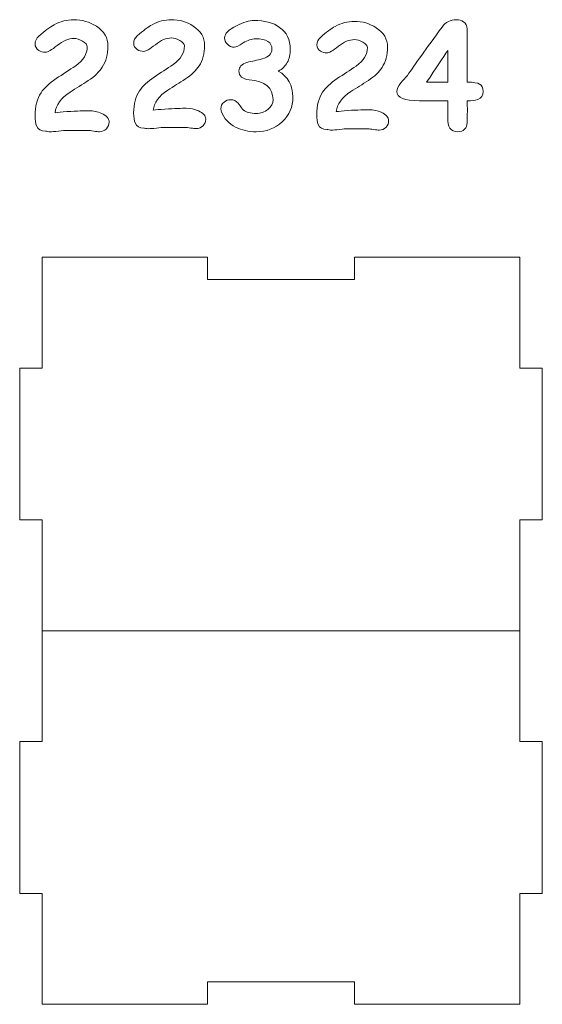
# Model space of a CAD drawing. Header units: millimetres. Extents: x -811 to 1340, y -192 to 870.
# Tile 31 of 256: x 722 to 792, y -22 to 110. Entities that reach past the tile are written whole.
import ezdxf

# ---------------------------------------------------------------- set-up
doc = ezdxf.new("R2010")
doc.units = ezdxf.units.MM
doc.header["$MEASUREMENT"] = 0
doc.layers.add('layer 1', color=7, linetype='Continuous')

msp = doc.modelspace()

# ---------------------------------------------------------------- linework, layer by layer
at = {"layer": 'layer 1', "color": 175, "lineweight": 9}
for points, knots in [([(732.2355, 94.8129), (732.0758, 94.8129), (731.823, 94.8395), (731.4801, 94.8961), (731.4801, 94.8961), (731.1407, 94.9494), (730.8946, 94.9759), (730.7449, 94.9759), (730.7449, 94.9759), (730.7449, 94.9759), (727.8799, 94.986), (727.8799, 94.986), (727.8799, 94.986), (727.6304, 94.986), (727.2577, 94.956), (726.7586, 94.8961), (726.7586, 94.8961), (726.2562, 94.8362), (725.8802, 94.8063), (725.6272, 94.8063), (725.6272, 94.8063), (725.5541, 94.8063), (725.4508, 94.8195), (725.3145, 94.8463), (725.3145, 94.8463), (725.1781, 94.8728), (725.075, 94.8829), (725.0017, 94.8829), (725.0017, 94.8829), (724.4161, 94.8829), (724.0201, 95.1225), (723.8137, 95.5948), (723.8137, 95.5948), (723.684, 95.8943), (723.6175, 96.3568), (723.6175, 96.9792), (723.6175, 96.9792), (723.6175, 98.1935), (723.887, 99.2117), (724.426, 100.0303), (724.426, 100.0303), (724.842, 100.6592), (725.5142, 101.2915), (726.4458, 101.9203), (726.4458, 101.9203), (727.3242, 102.4993), (728.196, 103.075), (729.0679, 103.6439), (729.0679, 103.6439), (730.096, 104.3926), (730.6085, 105.241), (730.6085, 106.1894), (730.6085, 106.1894), (730.6085, 106.4356), (730.4021, 106.6819), (729.9929, 106.9248), (729.9929, 106.9248), (729.5835, 107.1677), (729.1842, 107.2908), (728.795, 107.2908), (728.795, 107.2908), (728.1061, 107.2908), (727.3775, 106.9847), (726.6055, 106.3691), (726.6055, 106.3691), (725.8369, 105.7535), (725.3078, 105.4474), (725.0217, 105.4474), (725.0217, 105.4474), (724.6757, 105.4474), (724.3762, 105.5306), (724.1167, 105.7002), (724.1167, 105.7002), (723.7905, 105.9099), (723.6275, 106.1993), (723.6275, 106.5688), (723.6275, 106.5688), (723.6275, 106.9647), (723.7905, 107.3074), (724.1167, 107.5936), (724.1167, 107.5936), (724.9019, 108.289), (725.5873, 108.7947), (726.173, 109.1142), (726.173, 109.1142), (727.0181, 109.5768), (727.89, 109.8063), (728.795, 109.8063), (728.795, 109.8063), (729.9196, 109.8063), (730.9345, 109.5102), (731.8362, 108.918), (731.8362, 108.918), (732.8711, 108.2425), (733.3868, 107.3607), (733.3868, 106.2693), (733.3868, 106.2693), (733.3868, 105.1646), (733.1339, 104.2228), (732.6249, 103.451), (732.6249, 103.451), (732.2289, 102.8321), (731.6034, 102.2331), (730.7449, 101.6474), (730.7449, 101.6474), (729.933, 101.1351), (729.121, 100.6226), (728.3092, 100.1169), (728.3092, 100.1169), (727.0747, 99.3116), (726.4091, 98.3932), (726.3194, 97.3585), (726.3194, 97.3585), (726.6754, 97.405), (727.2044, 97.4549), (727.8999, 97.5147), (727.8999, 97.5147), (729.284, 97.5847), (730.2757, 97.6213), (730.8713, 97.6213), (730.8713, 97.6213), (731.4303, 97.6213), (731.9827, 97.5015), (732.5284, 97.262), (732.5284, 97.262), (733.2039, 96.9625), (733.5432, 96.5764), (733.5432, 96.1106), (733.5432, 96.1106), (733.5432, 95.7712), (733.4235, 95.4751), (733.1839, 95.2223), (733.1839, 95.2223), (732.9276, 94.9494), (732.6148, 94.8129), (732.2355, 94.8129)], [0, 0, 0, 0, 0.02857143, 0.02857143, 0.02857143, 0.02857143, 0.05714286, 0.05714286, 0.05714286, 0.05714286, 0.08571429, 0.08571429, 0.08571429, 0.08571429, 0.11428571, 0.11428571, 0.11428571, 0.11428571, 0.14285714, 0.14285714, 0.14285714, 0.14285714, 0.17142857, 0.17142857, 0.17142857, 0.17142857, 0.2, 0.2, 0.2, 0.2, 0.22857143, 0.22857143, 0.22857143, 0.22857143, 0.25714286, 0.25714286, 0.25714286, 0.25714286, 0.28571429, 0.28571429, 0.28571429, 0.28571429, 0.31428571, 0.31428571, 0.31428571, 0.31428571, 0.34285714, 0.34285714, 0.34285714, 0.34285714, 0.37142857, 0.37142857, 0.37142857, 0.37142857, 0.4, 0.4, 0.4, 0.4, 0.42857143, 0.42857143, 0.42857143, 0.42857143, 0.45714286, 0.45714286, 0.45714286, 0.45714286, 0.48571429, 0.48571429, 0.48571429, 0.48571429, 0.51428571, 0.51428571, 0.51428571, 0.51428571, 0.54285714, 0.54285714, 0.54285714, 0.54285714, 0.57142857, 0.57142857, 0.57142857, 0.57142857, 0.6, 0.6, 0.6, 0.6, 0.62857143, 0.62857143, 0.62857143, 0.62857143, 0.65714286, 0.65714286, 0.65714286, 0.65714286, 0.68571429, 0.68571429, 0.68571429, 0.68571429, 0.71428571, 0.71428571, 0.71428571, 0.71428571, 0.74285714, 0.74285714, 0.74285714, 0.74285714, 0.77142857, 0.77142857, 0.77142857, 0.77142857, 0.8, 0.8, 0.8, 0.8, 0.82857143, 0.82857143, 0.82857143, 0.82857143, 0.85714286, 0.85714286, 0.85714286, 0.85714286, 0.88571429, 0.88571429, 0.88571429, 0.88571429, 0.91428571, 0.91428571, 0.91428571, 0.91428571, 0.94285714, 0.94285714, 0.94285714, 0.94285714, 1, 1, 1, 1]), ([(745.208, 95.2238), (745.0526, 95.2238), (744.8068, 95.2497), (744.4733, 95.3047), (744.4733, 95.3047), (744.1432, 95.3566), (743.9038, 95.3824), (743.7582, 95.3824), (743.7582, 95.3824), (743.7582, 95.3824), (740.9718, 95.3922), (740.9718, 95.3922), (740.9718, 95.3922), (740.7291, 95.3922), (740.3666, 95.363), (739.8812, 95.3047), (739.8812, 95.3047), (739.3926, 95.2465), (739.0268, 95.2174), (738.7808, 95.2174), (738.7808, 95.2174), (738.7097, 95.2174), (738.6093, 95.2303), (738.4767, 95.2563), (738.4767, 95.2563), (738.344, 95.2821), (738.2437, 95.2919), (738.1725, 95.2919), (738.1725, 95.2919), (737.6029, 95.2919), (737.2178, 95.5249), (737.0171, 95.9843), (737.0171, 95.9843), (736.8909, 96.2756), (736.8263, 96.7254), (736.8263, 97.3307), (736.8263, 97.3307), (736.8263, 98.5118), (737.0883, 99.5021), (737.6126, 100.2982), (737.6126, 100.2982), (738.0171, 100.9099), (738.6709, 101.5249), (739.5769, 102.1364), (739.5769, 102.1364), (740.4313, 102.6995), (741.2792, 103.2594), (742.1272, 103.8128), (742.1272, 103.8128), (743.1271, 104.541), (743.6255, 105.3661), (743.6255, 106.2885), (743.6255, 106.2885), (743.6255, 106.528), (743.4248, 106.7676), (743.0268, 107.0038), (743.0268, 107.0038), (742.6287, 107.24), (742.2403, 107.3597), (741.8618, 107.3597), (741.8618, 107.3597), (741.1918, 107.3597), (740.4831, 107.062), (739.7323, 106.4633), (739.7323, 106.4633), (738.9848, 105.8646), (738.4701, 105.5669), (738.1919, 105.5669), (738.1919, 105.5669), (737.8554, 105.5669), (737.5641, 105.6478), (737.3117, 105.8127), (737.3117, 105.8127), (736.9944, 106.0167), (736.8359, 106.2982), (736.8359, 106.6575), (736.8359, 106.6575), (736.8359, 107.0426), (736.9944, 107.3759), (737.3117, 107.6542), (737.3117, 107.6542), (738.0754, 108.3306), (738.742, 108.8224), (739.3117, 109.1331), (739.3117, 109.1331), (740.1336, 109.5831), (740.9816, 109.8063), (741.8618, 109.8063), (741.8618, 109.8063), (742.9556, 109.8063), (743.9426, 109.5183), (744.8196, 108.9423), (744.8196, 108.9423), (745.8261, 108.2853), (746.3278, 107.4277), (746.3278, 106.3662), (746.3278, 106.3662), (746.3278, 105.2918), (746.0817, 104.3759), (745.5867, 103.6252), (745.5867, 103.6252), (745.2015, 103.0232), (744.5932, 102.4407), (743.7582, 101.871), (743.7582, 101.871), (742.9686, 101.3727), (742.1789, 100.8743), (741.3893, 100.3825), (741.3893, 100.3825), (740.1887, 99.5992), (739.5413, 98.706), (739.454, 97.6996), (739.454, 97.6996), (739.8003, 97.7449), (740.3148, 97.7934), (740.9912, 97.8516), (740.9912, 97.8516), (742.3374, 97.9197), (743.3019, 97.9553), (743.8812, 97.9553), (743.8812, 97.9553), (744.4249, 97.9553), (744.9621, 97.8388), (745.4928, 97.6058), (745.4928, 97.6058), (746.1498, 97.3145), (746.4799, 96.939), (746.4799, 96.486), (746.4799, 96.486), (746.4799, 96.1559), (746.3634, 95.8678), (746.1304, 95.622), (746.1304, 95.622), (745.8812, 95.3566), (745.5769, 95.2238), (745.208, 95.2238)], [0, 0, 0, 0, 0.02857143, 0.02857143, 0.02857143, 0.02857143, 0.05714286, 0.05714286, 0.05714286, 0.05714286, 0.08571429, 0.08571429, 0.08571429, 0.08571429, 0.11428571, 0.11428571, 0.11428571, 0.11428571, 0.14285714, 0.14285714, 0.14285714, 0.14285714, 0.17142857, 0.17142857, 0.17142857, 0.17142857, 0.2, 0.2, 0.2, 0.2, 0.22857143, 0.22857143, 0.22857143, 0.22857143, 0.25714286, 0.25714286, 0.25714286, 0.25714286, 0.28571429, 0.28571429, 0.28571429, 0.28571429, 0.31428571, 0.31428571, 0.31428571, 0.31428571, 0.34285714, 0.34285714, 0.34285714, 0.34285714, 0.37142857, 0.37142857, 0.37142857, 0.37142857, 0.4, 0.4, 0.4, 0.4, 0.42857143, 0.42857143, 0.42857143, 0.42857143, 0.45714286, 0.45714286, 0.45714286, 0.45714286, 0.48571429, 0.48571429, 0.48571429, 0.48571429, 0.51428571, 0.51428571, 0.51428571, 0.51428571, 0.54285714, 0.54285714, 0.54285714, 0.54285714, 0.57142857, 0.57142857, 0.57142857, 0.57142857, 0.6, 0.6, 0.6, 0.6, 0.62857143, 0.62857143, 0.62857143, 0.62857143, 0.65714286, 0.65714286, 0.65714286, 0.65714286, 0.68571429, 0.68571429, 0.68571429, 0.68571429, 0.71428571, 0.71428571, 0.71428571, 0.71428571, 0.74285714, 0.74285714, 0.74285714, 0.74285714, 0.77142857, 0.77142857, 0.77142857, 0.77142857, 0.8, 0.8, 0.8, 0.8, 0.82857143, 0.82857143, 0.82857143, 0.82857143, 0.85714286, 0.85714286, 0.85714286, 0.85714286, 0.88571429, 0.88571429, 0.88571429, 0.88571429, 0.91428571, 0.91428571, 0.91428571, 0.91428571, 0.94285714, 0.94285714, 0.94285714, 0.94285714, 1, 1, 1, 1]), ([(756.1982, 102.9229), (757.4991, 102.1947), (758.1495, 101.0329), (758.1495, 99.4342), (758.1495, 99.4342), (758.1495, 98.1429), (757.6739, 97.0491), (756.7192, 96.1527), (756.7192, 96.1527), (755.7646, 95.2563), (754.6028, 94.8063), (753.2403, 94.8063), (753.2403, 94.8063), (752.2208, 94.8063), (751.305, 95.0103), (750.4895, 95.4212), (750.4895, 95.4212), (749.5477, 95.9035), (748.9135, 96.5863), (748.5834, 97.4698), (748.5834, 97.4698), (748.5348, 97.6026), (748.5089, 97.7449), (748.5089, 97.897), (748.5089, 97.897), (748.5089, 98.2498), (748.6513, 98.5442), (748.9361, 98.7772), (748.9361, 98.7772), (749.2015, 98.994), (749.5056, 99.1009), (749.8455, 99.1009), (749.8455, 99.1009), (750.2435, 99.1009), (750.5639, 98.9424), (750.8034, 98.6283), (750.8034, 98.6283), (751.2079, 98.0846), (751.4409, 97.7869), (751.5056, 97.7351), (751.5056, 97.7351), (751.8972, 97.4212), (752.4733, 97.2627), (753.2403, 97.2627), (753.2403, 97.2627), (753.8389, 97.2627), (754.3665, 97.4439), (754.8196, 97.8032), (754.8196, 97.8032), (755.2694, 98.1623), (755.4959, 98.5961), (755.4959, 99.1041), (755.4959, 99.1041), (755.4959, 100.6769), (754.4376, 101.5701), (752.3211, 101.7773), (752.3211, 101.7773), (751.3923, 101.8646), (750.9263, 102.2562), (750.9263, 102.9423), (750.9263, 102.9423), (750.9263, 103.4698), (751.2856, 103.8516), (752.0072, 104.0912), (752.0072, 104.0912), (752.6901, 104.2433), (753.3697, 104.3986), (754.0461, 104.554), (754.0461, 104.554), (754.4733, 104.6865), (754.7969, 104.8613), (755.0105, 105.0782), (755.0105, 105.0782), (755.2273, 105.2918), (755.3374, 105.5475), (755.3438, 105.8452), (755.3438, 105.8452), (755.3697, 106.787), (754.6318, 107.2562), (753.1335, 107.2562), (753.1335, 107.2562), (752.6416, 107.2562), (752.1011, 107.0684), (751.5122, 106.6931), (751.5122, 106.6931), (750.9263, 106.3144), (750.5251, 106.1268), (750.3083, 106.1268), (750.3083, 106.1268), (749.949, 106.1268), (749.6415, 106.2561), (749.3891, 106.5151), (749.3891, 106.5151), (749.1367, 106.774), (749.0106, 107.0684), (749.0106, 107.3985), (749.0106, 107.3985), (749.0106, 107.9358), (749.5412, 108.4697), (750.6028, 109.0006), (750.6028, 109.0006), (751.551, 109.4762), (752.3243, 109.7124), (752.9167, 109.7124), (752.9167, 109.7124), (754.3535, 109.7124), (755.5056, 109.4017), (756.3794, 108.7836), (756.3794, 108.7836), (757.334, 108.1008), (757.8098, 107.1267), (757.8098, 105.8614), (757.8098, 105.8614), (757.8098, 105.1688), (757.6771, 104.5734), (757.4085, 104.0846), (757.4085, 104.0846), (757.1398, 103.596), (756.7354, 103.2076), (756.1982, 102.9229)], [0, 0, 0, 0, 0.03225806, 0.03225806, 0.03225806, 0.03225806, 0.06451613, 0.06451613, 0.06451613, 0.06451613, 0.09677419, 0.09677419, 0.09677419, 0.09677419, 0.12903226, 0.12903226, 0.12903226, 0.12903226, 0.16129032, 0.16129032, 0.16129032, 0.16129032, 0.19354839, 0.19354839, 0.19354839, 0.19354839, 0.22580645, 0.22580645, 0.22580645, 0.22580645, 0.25806452, 0.25806452, 0.25806452, 0.25806452, 0.29032258, 0.29032258, 0.29032258, 0.29032258, 0.32258065, 0.32258065, 0.32258065, 0.32258065, 0.35483871, 0.35483871, 0.35483871, 0.35483871, 0.38709677, 0.38709677, 0.38709677, 0.38709677, 0.41935484, 0.41935484, 0.41935484, 0.41935484, 0.4516129, 0.4516129, 0.4516129, 0.4516129, 0.48387097, 0.48387097, 0.48387097, 0.48387097, 0.51612903, 0.51612903, 0.51612903, 0.51612903, 0.5483871, 0.5483871, 0.5483871, 0.5483871, 0.58064516, 0.58064516, 0.58064516, 0.58064516, 0.61290323, 0.61290323, 0.61290323, 0.61290323, 0.64516129, 0.64516129, 0.64516129, 0.64516129, 0.67741935, 0.67741935, 0.67741935, 0.67741935, 0.70967742, 0.70967742, 0.70967742, 0.70967742, 0.74193548, 0.74193548, 0.74193548, 0.74193548, 0.77419355, 0.77419355, 0.77419355, 0.77419355, 0.80645161, 0.80645161, 0.80645161, 0.80645161, 0.83870968, 0.83870968, 0.83870968, 0.83870968, 0.87096774, 0.87096774, 0.87096774, 0.87096774, 0.90322581, 0.90322581, 0.90322581, 0.90322581, 0.93548387, 0.93548387, 0.93548387, 0.93548387, 1, 1, 1, 1]), ([(769.7129, 95.0324), (769.5579, 95.0324), (769.3127, 95.0582), (768.98, 95.1131), (768.98, 95.1131), (768.6507, 95.1648), (768.4118, 95.1905), (768.2666, 95.1905), (768.2666, 95.1905), (768.2666, 95.1905), (765.4868, 95.2003), (765.4868, 95.2003), (765.4868, 95.2003), (765.2447, 95.2003), (764.883, 95.1712), (764.3988, 95.1131), (764.3988, 95.1131), (763.9113, 95.0549), (763.5464, 95.026), (763.301, 95.026), (763.301, 95.026), (763.2301, 95.026), (763.1299, 95.0388), (762.9976, 95.0647), (762.9976, 95.0647), (762.8652, 95.0905), (762.7652, 95.1003), (762.6941, 95.1003), (762.6941, 95.1003), (762.1259, 95.1003), (761.7417, 95.3327), (761.5414, 95.7911), (761.5414, 95.7911), (761.4156, 96.0816), (761.3511, 96.5304), (761.3511, 97.1342), (761.3511, 97.1342), (761.3511, 98.3125), (761.6125, 99.3005), (762.1355, 100.0947), (762.1355, 100.0947), (762.5391, 100.705), (763.1913, 101.3185), (764.0952, 101.9286), (764.0952, 101.9286), (764.9476, 102.4904), (765.7935, 103.0489), (766.6394, 103.6009), (766.6394, 103.6009), (767.637, 104.3274), (768.1342, 105.1506), (768.1342, 106.0709), (768.1342, 106.0709), (768.1342, 106.3097), (767.934, 106.5487), (767.5369, 106.7844), (767.5369, 106.7844), (767.1397, 107.02), (766.7523, 107.1395), (766.3746, 107.1395), (766.3746, 107.1395), (765.7062, 107.1395), (764.9993, 106.8425), (764.2502, 106.2452), (764.2502, 106.2452), (763.5045, 105.6479), (762.9911, 105.3509), (762.7135, 105.3509), (762.7135, 105.3509), (762.3777, 105.3509), (762.0872, 105.4316), (761.8353, 105.5962), (761.8353, 105.5962), (761.5188, 105.7997), (761.3607, 106.0805), (761.3607, 106.4389), (761.3607, 106.4389), (761.3607, 106.8231), (761.5188, 107.1556), (761.8353, 107.4333), (761.8353, 107.4333), (762.5972, 108.108), (763.2623, 108.5987), (763.8306, 108.9087), (763.8306, 108.9087), (764.6506, 109.3576), (765.4965, 109.5803), (766.3746, 109.5803), (766.3746, 109.5803), (767.4658, 109.5803), (768.4506, 109.2929), (769.3255, 108.7183), (769.3255, 108.7183), (770.3296, 108.0629), (770.83, 107.2074), (770.83, 106.1483), (770.83, 106.1483), (770.83, 105.0765), (770.5846, 104.1627), (770.0907, 103.4138), (770.0907, 103.4138), (769.7065, 102.8133), (769.0996, 102.2321), (768.2666, 101.6638), (768.2666, 101.6638), (767.4788, 101.1667), (766.691, 100.6694), (765.9033, 100.1788), (765.9033, 100.1788), (764.7055, 99.3973), (764.0597, 98.5063), (763.9726, 97.5023), (763.9726, 97.5023), (764.3181, 97.5474), (764.8313, 97.5958), (765.5061, 97.6539), (765.5061, 97.6539), (766.8492, 97.7218), (767.8113, 97.7573), (768.3893, 97.7573), (768.3893, 97.7573), (768.9317, 97.7573), (769.4676, 97.6411), (769.9971, 97.4086), (769.9971, 97.4086), (770.6525, 97.1181), (770.9818, 96.7435), (770.9818, 96.2915), (770.9818, 96.2915), (770.9818, 95.9622), (770.8656, 95.6748), (770.6331, 95.4296), (770.6331, 95.4296), (770.3845, 95.1648), (770.081, 95.0324), (769.7129, 95.0324)], [0, 0, 0, 0, 0.02857143, 0.02857143, 0.02857143, 0.02857143, 0.05714286, 0.05714286, 0.05714286, 0.05714286, 0.08571429, 0.08571429, 0.08571429, 0.08571429, 0.11428571, 0.11428571, 0.11428571, 0.11428571, 0.14285714, 0.14285714, 0.14285714, 0.14285714, 0.17142857, 0.17142857, 0.17142857, 0.17142857, 0.2, 0.2, 0.2, 0.2, 0.22857143, 0.22857143, 0.22857143, 0.22857143, 0.25714286, 0.25714286, 0.25714286, 0.25714286, 0.28571429, 0.28571429, 0.28571429, 0.28571429, 0.31428571, 0.31428571, 0.31428571, 0.31428571, 0.34285714, 0.34285714, 0.34285714, 0.34285714, 0.37142857, 0.37142857, 0.37142857, 0.37142857, 0.4, 0.4, 0.4, 0.4, 0.42857143, 0.42857143, 0.42857143, 0.42857143, 0.45714286, 0.45714286, 0.45714286, 0.45714286, 0.48571429, 0.48571429, 0.48571429, 0.48571429, 0.51428571, 0.51428571, 0.51428571, 0.51428571, 0.54285714, 0.54285714, 0.54285714, 0.54285714, 0.57142857, 0.57142857, 0.57142857, 0.57142857, 0.6, 0.6, 0.6, 0.6, 0.62857143, 0.62857143, 0.62857143, 0.62857143, 0.65714286, 0.65714286, 0.65714286, 0.65714286, 0.68571429, 0.68571429, 0.68571429, 0.68571429, 0.71428571, 0.71428571, 0.71428571, 0.71428571, 0.74285714, 0.74285714, 0.74285714, 0.74285714, 0.77142857, 0.77142857, 0.77142857, 0.77142857, 0.8, 0.8, 0.8, 0.8, 0.82857143, 0.82857143, 0.82857143, 0.82857143, 0.85714286, 0.85714286, 0.85714286, 0.85714286, 0.88571429, 0.88571429, 0.88571429, 0.88571429, 0.91428571, 0.91428571, 0.91428571, 0.91428571, 0.94285714, 0.94285714, 0.94285714, 0.94285714, 1, 1, 1, 1]), ([(778.8852, 98.9584), (778.8852, 98.9584), (775.1111, 98.9584), (775.1111, 98.9584), (775.1111, 98.9584), (773.0867, 98.9584), (772.0762, 99.3716), (772.0762, 100.1981), (772.0762, 100.1981), (772.0762, 100.5436), (772.2538, 100.931), (772.6057, 101.3604), (772.6057, 101.3604), (772.8962, 101.6897), (773.19, 102.019), (773.4871, 102.3548), (773.4871, 102.3548), (774.5008, 103.8044), (776.0473, 105.961), (778.1297, 108.8216), (778.1297, 108.8216), (778.6205, 109.477), (779.263, 109.8063), (780.0508, 109.8063), (780.0508, 109.8063), (780.4221, 109.8063), (780.7448, 109.7127), (781.016, 109.5222), (781.016, 109.5222), (781.3357, 109.2961), (781.4971, 108.9766), (781.4971, 108.5666), (781.4971, 108.5666), (781.4971, 108.5666), (781.5069, 101.4541), (781.5069, 101.4541), (781.5069, 101.4541), (782.3333, 101.4281), (782.8854, 101.3442), (783.163, 101.1989), (783.163, 101.1989), (783.4698, 101.0279), (783.6247, 100.6952), (783.6247, 100.1981), (783.6247, 100.1981), (783.6312, 99.6751), (783.3923, 99.3134), (782.9048, 99.1197), (782.9048, 99.1197), (782.5657, 98.9873), (782.1008, 98.9324), (781.5069, 98.9584), (781.5069, 98.9584), (781.5262, 98.0511), (781.523, 97.0664), (781.4971, 96.0073), (781.4971, 96.0073), (781.4907, 95.662), (781.3777, 95.3747), (781.1582, 95.1454), (781.1582, 95.1454), (780.9353, 94.9193), (780.6352, 94.8063), (780.2573, 94.8063), (780.2573, 94.8063), (779.2985, 94.8063), (778.84, 95.436), (778.8852, 96.6983), (778.8852, 96.6983), (778.8852, 96.6983), (778.8852, 98.9584), (778.8852, 98.9584)], [0, 0, 0, 0, 0.05263158, 0.05263158, 0.05263158, 0.05263158, 0.10526316, 0.10526316, 0.10526316, 0.10526316, 0.15789474, 0.15789474, 0.15789474, 0.15789474, 0.21052632, 0.21052632, 0.21052632, 0.21052632, 0.26315789, 0.26315789, 0.26315789, 0.26315789, 0.31578947, 0.31578947, 0.31578947, 0.31578947, 0.36842105, 0.36842105, 0.36842105, 0.36842105, 0.42105263, 0.42105263, 0.42105263, 0.42105263, 0.47368421, 0.47368421, 0.47368421, 0.47368421, 0.52631579, 0.52631579, 0.52631579, 0.52631579, 0.57894737, 0.57894737, 0.57894737, 0.57894737, 0.63157895, 0.63157895, 0.63157895, 0.63157895, 0.68421053, 0.68421053, 0.68421053, 0.68421053, 0.73684211, 0.73684211, 0.73684211, 0.73684211, 0.78947368, 0.78947368, 0.78947368, 0.78947368, 0.84210526, 0.84210526, 0.84210526, 0.84210526, 0.89473684, 0.89473684, 0.89473684, 0.89473684, 1, 1, 1, 1]), ([(778.8852, 105.7028), (778.2751, 104.7374), (777.3323, 103.3201), (776.057, 101.4541), (776.057, 101.4541), (776.057, 101.4541), (778.8852, 101.4541), (778.8852, 101.4541), (778.8852, 101.4541), (778.8852, 101.4541), (778.8852, 105.7028), (778.8852, 105.7028)], [0, 0, 0, 0, 0.25, 0.25, 0.25, 0.25, 0.5, 0.5, 0.5, 0.5, 1, 1, 1, 1])]:
    msp.add_open_spline(points, degree=3, knots=knots, dxfattribs=at)
at = {"layer": 'layer 1', "color": 250, "lineweight": 9}
for points, knots in [([(766.4125, 78.0378), (766.4125, 78.0378), (788.5625, 78.0378), (788.5625, 78.0378), (788.5625, 78.0378), (788.5625, 78.0378), (788.5625, 63.1878), (788.5625, 63.1878), (788.5625, 63.1878), (788.5625, 63.1878), (791.5625, 63.1878), (791.5625, 63.1878), (791.5625, 63.1878), (791.5625, 63.1878), (791.5625, 42.8878), (791.5625, 42.8878), (791.5625, 42.8878), (791.5625, 42.8878), (788.5625, 42.8878), (788.5625, 42.8878), (788.5625, 42.8878), (788.5625, 42.8878), (788.5625, 28.0378), (788.5625, 28.0378), (788.5625, 28.0378), (788.5625, 28.0378), (724.5625, 28.0378), (724.5625, 28.0378), (724.5625, 28.0378), (724.5625, 28.0378), (724.5625, 42.8878), (724.5625, 42.8878), (724.5625, 42.8878), (724.5625, 42.8878), (721.5625, 42.8878), (721.5625, 42.8878), (721.5625, 42.8878), (721.5625, 42.8878), (721.5625, 63.1878), (721.5625, 63.1878), (721.5625, 63.1878), (721.5625, 63.1878), (724.5625, 63.1878), (724.5625, 63.1878), (724.5625, 63.1878), (724.5625, 63.1878), (724.5625, 78.0378), (724.5625, 78.0378), (724.5625, 78.0378), (724.5625, 78.0378), (746.7125, 78.0378), (746.7125, 78.0378), (746.7125, 78.0378), (746.7125, 78.0378), (746.7125, 75.0378), (746.7125, 75.0378), (746.7125, 75.0378), (746.7125, 75.0378), (766.4125, 75.0378), (766.4125, 75.0378), (766.4125, 75.0378), (766.4125, 75.0378), (766.4125, 78.0378), (766.4125, 78.0378)], [0, 0, 0, 0, 0.05882353, 0.05882353, 0.05882353, 0.05882353, 0.11764706, 0.11764706, 0.11764706, 0.11764706, 0.17647059, 0.17647059, 0.17647059, 0.17647059, 0.23529412, 0.23529412, 0.23529412, 0.23529412, 0.29411765, 0.29411765, 0.29411765, 0.29411765, 0.35294118, 0.35294118, 0.35294118, 0.35294118, 0.41176471, 0.41176471, 0.41176471, 0.41176471, 0.47058824, 0.47058824, 0.47058824, 0.47058824, 0.52941176, 0.52941176, 0.52941176, 0.52941176, 0.58823529, 0.58823529, 0.58823529, 0.58823529, 0.64705882, 0.64705882, 0.64705882, 0.64705882, 0.70588235, 0.70588235, 0.70588235, 0.70588235, 0.76470588, 0.76470588, 0.76470588, 0.76470588, 0.82352941, 0.82352941, 0.82352941, 0.82352941, 0.88235294, 0.88235294, 0.88235294, 0.88235294, 1, 1, 1, 1]), ([(788.5625, 28.0378), (788.5625, 28.0378), (788.5625, 13.1878), (788.5625, 13.1878), (788.5625, 13.1878), (788.5625, 13.1878), (791.5625, 13.1878), (791.5625, 13.1878), (791.5625, 13.1878), (791.5625, 13.1878), (791.5625, -7.1122), (791.5625, -7.1122), (791.5625, -7.1122), (791.5625, -7.1122), (788.5625, -7.1122), (788.5625, -7.1122), (788.5625, -7.1122), (788.5625, -7.1122), (788.5625, -21.9622), (788.5625, -21.9622), (788.5625, -21.9622), (788.5625, -21.9622), (766.4125, -21.9622), (766.4125, -21.9622), (766.4125, -21.9622), (766.4125, -21.9622), (766.4125, -18.9622), (766.4125, -18.9622), (766.4125, -18.9622), (766.4125, -18.9622), (746.7125, -18.9622), (746.7125, -18.9622), (746.7125, -18.9622), (746.7125, -18.9622), (746.7125, -21.9622), (746.7125, -21.9622), (746.7125, -21.9622), (746.7125, -21.9622), (724.5625, -21.9622), (724.5625, -21.9622), (724.5625, -21.9622), (724.5625, -21.9622), (724.5625, -7.1122), (724.5625, -7.1122), (724.5625, -7.1122), (724.5625, -7.1122), (721.5625, -7.1122), (721.5625, -7.1122), (721.5625, -7.1122), (721.5625, -7.1122), (721.5625, 13.1878), (721.5625, 13.1878), (721.5625, 13.1878), (721.5625, 13.1878), (724.5625, 13.1878), (724.5625, 13.1878), (724.5625, 13.1878), (724.5625, 13.1878), (724.5625, 28.0378), (724.5625, 28.0378)], [0, 0, 0, 0, 0.0625, 0.0625, 0.0625, 0.0625, 0.125, 0.125, 0.125, 0.125, 0.1875, 0.1875, 0.1875, 0.1875, 0.25, 0.25, 0.25, 0.25, 0.3125, 0.3125, 0.3125, 0.3125, 0.375, 0.375, 0.375, 0.375, 0.4375, 0.4375, 0.4375, 0.4375, 0.5, 0.5, 0.5, 0.5, 0.5625, 0.5625, 0.5625, 0.5625, 0.625, 0.625, 0.625, 0.625, 0.6875, 0.6875, 0.6875, 0.6875, 0.75, 0.75, 0.75, 0.75, 0.8125, 0.8125, 0.8125, 0.8125, 0.875, 0.875, 0.875, 0.875, 1, 1, 1, 1])]:
    msp.add_open_spline(points, degree=3, knots=knots, dxfattribs=at)

doc.saveas('drawing.dxf')
